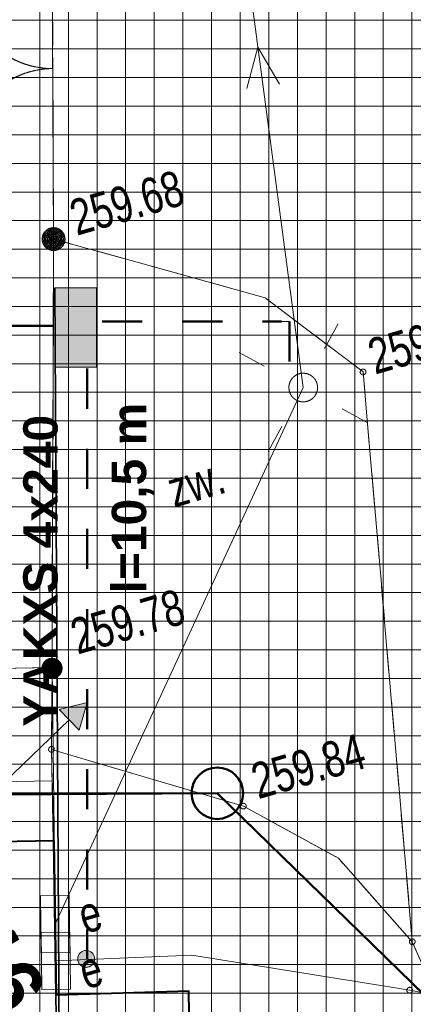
# Model space of a CAD drawing. Header units: millimetres. Extents: x -105537 to 2299296, y -162842 to 175608.
# Tile 20 of 42: x 43150 to 50024, y -6693 to 10511. Entities that reach past the tile are written whole.
import ezdxf
from ezdxf.xclip import XClip

# ---------------------------------------------------------------- set-up
doc = ezdxf.new("R2010")
doc.units = ezdxf.units.MM
doc.header["$MEASUREMENT"] = 0
doc.header["$XCLIPFRAME"] = 0
for name, pattern in [('1053', [2000, 1500, -500]), ('1054', [2000, 1500, -500]), ('1086', [1500, 1000, -500]), ('Przerywana Krótka I 01 I WSC', [1400, 700, -700])]:
    doc.linetypes.add(name, pattern=pattern)
for name, color, linetype, lineweight in [('0_Nr_pióra__75', 14, 'Continuous', 35), ('A__!REF_RYSUNKI_Nr_pióra__1', 7, 'Continuous', 13), ('A_INSTAL_ELEKTRYCZNE_Nr_pióra__1', 7, 'Continuous', 13), ('A_INSTAL_ELEKTRYCZNE_Nr_pióra__20', 1, 'Continuous', 13), ('A_INSTAL_ELEKTRYCZNE_Nr_pióra__225', 1, 'Continuous', 50), ('A_INSTAL_ELEKTRYCZNE_Nr_pióra__7', 7, 'Continuous', 13), ('A_TER_GRANICA_Nr_pióra__225', 1, 'Continuous', 50), ('Nowe_01-PZT-WYPEŁNIENIA_Nr_pióra__18', 9, 'Continuous', 13), ('Nowe_03-PZT-LINIE RÓŻNE_Nr_pióra__224', 6, 'Continuous', 40), ('Nowe_A_TER_UZBROJENIE_Nr_pióra__223', 34, 'Continuous', 50), ('Nowe_A_WYM_SYTUACJA_Nr_pióra__1', 7, 'Continuous', 13), ('Nowe_A_WYM_SYTUACJA_Nr_pióra__45', 7, 'Continuous', 15), ('Nowe_A_WYM_SYTUACJA_Nr_pióra__85', 7, 'Continuous', 13), ('Wadowice Wałowa mdcp500_2_EGB_Budynek_Nr_pióra__7', 7, 'Continuous', 18), ('Wadowice Wałowa mdcp500_2_GES_InneUrzadzeniaTowarzyszace_Nr_pióra__7', 7, 'Continuous', 18), ('Wadowice Wałowa mdcp500_2_GES_PrzewodElektroenergetyczny_Nr_pióra__1', 1, 'Continuous', 18), ('Wadowice Wałowa mdcp500_2_GES_Rzedna_Nr_pióra__1', 1, 'Continuous', 18), ('Wadowice Wałowa mdcp500_2_GES_UrzadzeniaSiecElektroenerge_Nr_pióra__1', 1, 'Continuous', 18), ('Wadowice Wałowa mdcp500_2_GES_UrzadzeniaSiecElektroenerge_Nr_pióra__7', 7, 'Continuous', 18), ('Wadowice Wałowa mdcp500_2_OT_Komunikacja_Nr_pióra__7', 7, 'Continuous', 18), ('Wadowice Wałowa mdcp500_2_OT_Ogrodzenia_Nr_pióra__7', 7, 'Continuous', 18), ('Wadowice Wałowa mdcp500_2_OT_Rzedna_Nr_pióra__7', 7, 'Continuous', 18), ('Wadowice Wałowa mdcp500_2_OT_ZagospodarowanieTerenu_Nr_pióra__7', 7, 'Continuous', 18), ('Wadowice Wałowa mdcp500_3_0_Nr_pióra__1', 7, 'Continuous', 13)]:
    doc.layers.add(name, color=color, linetype=linetype, lineweight=lineweight)
doc.layers.add('A__!REF_RYSUNKI', color=7, linetype='Continuous')
doc.layers.add('Nowe_A_WYM_SYTUACJA', color=7, linetype='Continuous')
doc.layers.add('Nowe_01-PZT-WYPEŁNIENIA_Nr_pióra__249', color=7, linetype='Continuous', lineweight=13, true_color=0x595959)
doc.styles.add('STYL_AUTOMATYCZNY_2', font='arial.ttf')
doc.styles.add('STYL_AUTOMATYCZNY_5', font='arial.ttf')
doc.styles.add('STYL_AUTOMATYCZNY_7', font='arial.ttf', dxfattribs={"width": 0.75})
doc.linetypes.add('Ogrodzenie projektowane I WSC', pattern='A,0,[3,PAB.6.2 PROJEKT ZAGOSPODAROWANIA TERENU1.Shx,S=15.873016,R=0,X=0,Y=0],-2000,0', length=2000)
doc.linetypes.add('X', pattern='A,0,[1,PAB.6.2 PROJEKT ZAGOSPODAROWANIA TERENU1.Shx,S=78.395049,R=0,X=0,Y=0],-9877.776146,0', length=9877.776146)
doc.dimstyles.new('STYL_AUTOMATYCZNY__1', dxfattribs={"dimtxt": 1000, "dimasz": 570, "dimexe": 0.18, "dimexo": 0.0625, "dimgap": 0, "dimtad": 1, "dimlfac": 0.001, "dimzin": 0, "dimdsep": 46, "dimtxsty": 'STYL_AUTOMATYCZNY_5', "dimblk": 'ARROWHEAD_11', "dimblk1": 'ARROWHEAD_11', "dimblk2": 'ARROWHEAD_11', "dimcen": 0.09, "dimse1": 1, "dimse2": 1, "dimclrd": 7, "dimclre": 7, "dimclrt": 7, "dimadec": 0, "dimazin": 0, "dimtfac": 1, "dimtdec": 4, "dimtmove": 0, "dimatfit": 3, "dimfxl": 0, "dimtolj": 1, "dimtzin": 0, "dimarcsym": 0})
doc.dimstyles.new('STYL_AUTOMATYCZNY__2', dxfattribs={"dimtxt": 1000, "dimasz": 570, "dimexe": 0.18, "dimexo": 0.0625, "dimgap": 0, "dimtad": 1, "dimtih": 1, "dimtoh": 1, "dimlfac": 0.001, "dimzin": 0, "dimdsep": 46, "dimtxsty": 'STYL_AUTOMATYCZNY_5', "dimblk": 'ARROWHEAD_11', "dimblk1": 'ARROWHEAD_11', "dimblk2": 'ARROWHEAD_11', "dimcen": 0.09, "dimse1": 1, "dimse2": 1, "dimclrd": 7, "dimclre": 7, "dimclrt": 7, "dimadec": 0, "dimazin": 0, "dimtfac": 1, "dimtdec": 4, "dimtmove": 0, "dimatfit": 3, "dimfxl": 0, "dimtolj": 1, "dimtzin": 0, "dimarcsym": 0})
doc.dimstyles.new('STYL_AUTOMATYCZNY__4', dxfattribs={"dimtxt": 1000, "dimasz": 570, "dimexe": 0.18, "dimexo": 0.0625, "dimgap": 0, "dimtad": 1, "dimlfac": 0.001, "dimzin": 0, "dimdsep": 46, "dimtxsty": 'STYL_AUTOMATYCZNY_5', "dimblk": 'ARROWHEAD_11', "dimblk1": 'ARROWHEAD_11', "dimblk2": 'ARROWHEAD_11', "dimcen": 0.09, "dimse1": 1, "dimse2": 1, "dimclrd": 7, "dimclre": 7, "dimclrt": 7, "dimadec": 0, "dimazin": 0, "dimtfac": 1, "dimtdec": 4, "dimtmove": 2, "dimatfit": 3, "dimfxl": 0, "dimtolj": 1, "dimtzin": 0, "dimarcsym": 0})
picture_1 = doc.add_image_def('image1.tif', size_in_pixel=(6904, 2168))

# ---------------------------------------------------------------- blocks, each defined once
blk = doc.blocks.new('Rysunek_1_3', base_point=(73226, -6125))
at = {"layer": 'Wadowice Wałowa mdcp500_3_0_Nr_pióra__1', "color": 7, "lineweight": 13}
image = blk.add_image(picture_1, insert=(-79879, -3368), size_in_units=(292228, 91739), rotation=16.24147, dxfattribs=at)
image.set_boundary_path([(-0.5, -0.5), (6903.5, 2167.5)])
blk = doc.blocks.new('Polilinia_2_1', base_point=(35724, -5208))
at = {"layer": 'A__!REF_RYSUNKI', "linetype": 'Continuous', "lineweight": 0, "true_color": 0x000000}
blk.add_hatch(color=18, dxfattribs=at).paths.add_polyline_path([(44326, -1421), (43841, -1541), (44188, -1901)])
at = {"layer": 'A__!REF_RYSUNKI_Nr_pióra__1', "color": 7, "linetype": 'Continuous', "lineweight": 13}
for p, q in [((44326, -1421), (43841, -1541)), ((44188, -1901), (43841, -1541)), ((44326, -1421), (44188, -1901))]:
    blk.add_line(p, q, dxfattribs=at)
at = {"layer": 'A__!REF_RYSUNKI_Nr_pióra__1', "color": 7, "linetype": 'Continuous', "lineweight": 13, "flags": 128}
blk.add_lwpolyline([(35724, -5208), (40396, -5214), (44015, -1721)], dxfattribs=at)
blk = doc.blocks.new('*D66')
at = {"layer": 'Nowe_A_WYM_SYTUACJA_Nr_pióra__45', "linetype": 'Continuous', "lineweight": 15}
for points in [[(58306, 11085), (58318, 11027), (58350, 10979), (58399, 10946), (58456, 10935), (58513, 10946), (58562, 10979), (58595, 11027), (58606, 11085), (58595, 11142), (58562, 11191), (58513, 11223), (58456, 11235), (58399, 11223), (58350, 11191), (58318, 11142)], [(35979, 10613), (35990, 10556), (36023, 10507), (36072, 10475), (36129, 10463), (36186, 10475), (36235, 10507), (36268, 10556), (36279, 10613), (36268, 10671), (36235, 10719), (36186, 10752), (36129, 10763), (36072, 10752), (36023, 10719), (35990, 10671)]]:
    blk.add_hatch(color=7, dxfattribs=at).paths.add_polyline_path(points)
at = {"layer": 'Nowe_A_WYM_SYTUACJA_Nr_pióra__45', "color": 7, "linetype": 'Continuous', "lineweight": 15}
for centre in [(58456, 11085), (36129, 10613)]:
    blk.add_circle(centre, 150, dxfattribs=at)
at = {"layer": 'Nowe_A_WYM_SYTUACJA_Nr_pióra__85', "color": 7, "linetype": 'Continuous', "lineweight": 13}
for p, q in [((58444, 11647), (58453, 11235)), ((36117, 11176), (36126, 10763)), ((58306, 11082), (36279, 10616)), ((58756, 11091), (58606, 11088)), ((58459, 10935), (58468, 10522)), ((35979, 10610), (35829, 10607)), ((36132, 10463), (36141, 10051))]:
    blk.add_line(p, q, dxfattribs=at)
at = {"layer": 'Nowe_A_WYM_SYTUACJA_Nr_pióra__1', "color": 7, "lineweight": 13, "insert": (45573, 11013), "char_height": 1000, "attachment_point": 7, "rotation": 1.2099, "style": 'STYL_AUTOMATYCZNY_5'}
blk.add_mtext('\\A1;{\\pql;\\fArial|b1|i0|c238|p0;\\W1.000000;22,33}', dxfattribs=at)
blk = doc.blocks.new('ARROWHEAD_11')
at = {"color": 0, "linetype": 'Continuous', "lineweight": 0}
blk.add_line((0, 0), (-1, 0), dxfattribs=at)
at = {"color": 0, "linetype": 'Continuous', "lineweight": 0, "const_width": 0.25, "flags": 128}
blk.add_lwpolyline([(-0.125, 0, 1), (0.125, 0, 1)], format="xyb", close=True, dxfattribs=at)
blk = doc.blocks.new('*D67')
at = {"layer": 'Nowe_A_WYM_SYTUACJA_Nr_pióra__45', "linetype": 'Continuous', "lineweight": 15}
for points in [[(37610, 978), (37621, 921), (37653, 872), (37702, 840), (37760, 828), (37817, 840), (37866, 872), (37898, 921), (37910, 978), (37898, 1036), (37866, 1085), (37817, 1117), (37760, 1128), (37702, 1117), (37653, 1085), (37621, 1036)], [(45759, -13284), (45770, -13341), (45803, -13390), (45851, -13422), (45909, -13434), (45966, -13422), (46015, -13390), (46047, -13341), (46059, -13284), (46047, -13226), (46015, -13178), (45966, -13145), (45909, -13134), (45851, -13145), (45803, -13178), (45770, -13226)]]:
    blk.add_hatch(color=7, dxfattribs=at).paths.add_polyline_path(points)
at = {"layer": 'Nowe_A_WYM_SYTUACJA_Nr_pióra__45', "color": 7, "linetype": 'Continuous', "lineweight": 15}
for centre in [(37760, 978), (45909, -13284)]:
    blk.add_circle(centre, 150, dxfattribs=at)
at = {"layer": 'Nowe_A_WYM_SYTUACJA_Nr_pióra__85', "color": 7, "linetype": 'Continuous', "lineweight": 13}
for p, q in [((37611, 1239), (37685, 1109)), ((37890, 1053), (38248, 1258)), ((37271, 699), (37629, 904)), ((37834, 848), (45834, -13154)), ((46039, -13209), (46397, -13005)), ((45420, -13563), (45778, -13358)), ((45983, -13414), (46057, -13544))]:
    blk.add_line(p, q, dxfattribs=at)
at = {"layer": 'Nowe_A_WYM_SYTUACJA_Nr_pióra__1', "color": 7, "lineweight": 13, "insert": (41825, -5721), "char_height": 1000, "attachment_point": 7, "rotation": 299.7424, "style": 'STYL_AUTOMATYCZNY_5'}
blk.add_mtext('\\A1;{\\pql;\\fArial|b1|i0|c238|p0;\\W1.000000;16,43}', dxfattribs=at)
blk = doc.blocks.new('*D68')
at = {"layer": 'Nowe_A_WYM_SYTUACJA_Nr_pióra__45', "linetype": 'Continuous', "lineweight": 15}
for points in [[(7947, 25023), (7958, 24965), (7991, 24917), (8040, 24884), (8097, 24873), (8154, 24884), (8203, 24917), (8236, 24965), (8247, 25023), (8236, 25080), (8203, 25129), (8154, 25161), (8097, 25173), (8040, 25161), (7991, 25129), (7958, 25080)], [(58112, 24937), (58124, 24879), (58156, 24831), (58205, 24798), (58262, 24787), (58319, 24798), (58368, 24831), (58401, 24879), (58412, 24937), (58401, 24994), (58368, 25043), (58319, 25075), (58262, 25087), (58205, 25075), (58156, 25043), (58124, 24994)]]:
    blk.add_hatch(color=7, dxfattribs=at).paths.add_polyline_path(points)
at = {"layer": 'Nowe_A_WYM_SYTUACJA_Nr_pióra__45', "color": 7, "linetype": 'Continuous', "lineweight": 15}
for centre in [(8097, 25023), (58262, 24937)]:
    blk.add_circle(centre, 150, dxfattribs=at)
at = {"layer": 'Nowe_A_WYM_SYTUACJA_Nr_pióra__85', "color": 7, "linetype": 'Continuous', "lineweight": 13}
for p, q in [((8097, 25173), (8098, 25585)), ((58262, 25087), (58263, 25499)), ((7797, 25023), (7947, 25023)), ((8247, 25023), (58112, 24937)), ((8096, 24460), (8097, 24873)), ((58261, 24374), (58262, 24787)), ((58412, 24936), (58562, 24936))]:
    blk.add_line(p, q, dxfattribs=at)
at = {"layer": 'Nowe_A_WYM_SYTUACJA_Nr_pióra__1', "color": 7, "lineweight": 13, "insert": (31464, 25183), "char_height": 1000, "attachment_point": 7, "rotation": 359.9015, "style": 'STYL_AUTOMATYCZNY_5'}
blk.add_mtext('\\A1;{\\pql;\\fArial|b1|i0|c238|p0;\\W1.000000;50,17}', dxfattribs=at)
blk = doc.blocks.new('Rysunek_4_2', base_point=(-5551989123, -7375062639))
at = {"layer": 'Wadowice Wałowa mdcp500_2_EGB_Budynek_Nr_pióra__7', "color": 7, "linetype": 'Continuous', "lineweight": 18, "flags": 128}
blk.add_lwpolyline([(46140, -8809), (43816, -8840), (43873, -13042), (1701, -13797), (1563, -4599), (43754, -3838), (43790, -6536), (46103, -6466)], close=True, dxfattribs=at)
at = {"layer": 'Wadowice Wałowa mdcp500_2_GES_InneUrzadzeniaTowarzyszace_Nr_pióra__7', "color": 7, "linetype": 'Continuous', "lineweight": 18}
blk.add_circle((48102, 4084), 250, dxfattribs=at)
at = {"layer": 'Wadowice Wałowa mdcp500_2_GES_PrzewodElektroenergetyczny_Nr_pióra__1', "color": 1, "linetype": 'Continuous', "lineweight": 18}
for q in [(47118, 9307), (47687, 9383)]:
    blk.add_line((47311, 10032), q, dxfattribs=at)
at = {"layer": 'Wadowice Wałowa mdcp500_2_GES_PrzewodElektroenergetyczny_Nr_pióra__1', "color": 1, "linetype": 'Continuous', "lineweight": 18, "flags": 128}
for points in [[(-13061, 50000), (18646, 48529), (43940, 35389), (48102, 4084), (43771, -5291)], [(43781, -5934), (46159, -5835), (49961, -6446), (57590, -7963), (59328, -9030), (59657, -9194), (71871, -14510), (102085, -14645), (109871, -14685)]]:
    blk.add_lwpolyline(points, dxfattribs=at)
at = {"layer": 'Wadowice Wałowa mdcp500_2_GES_Rzedna_Nr_pióra__1', "color": 1, "linetype": 'Continuous', "lineweight": 18}
blk.add_circle((49961, -6446), 50, dxfattribs=at)
at = {"layer": 'Wadowice Wałowa mdcp500_2_GES_UrzadzeniaSiecElektroenerge_Nr_pióra__1', "color": 1, "linetype": 'Continuous', "lineweight": 18, "flags": 128}
for points in [[(43514, -4795), (43528, -5795), (44028, -5788), (44014, -4788)], [(43525, -5437), (43538, -6437), (44038, -6431), (44025, -5431)]]:
    blk.add_lwpolyline(points, close=True, dxfattribs=at)
at = {"layer": 'Wadowice Wałowa mdcp500_2_GES_UrzadzeniaSiecElektroenerge_Nr_pióra__7', "color": 7, "linetype": 'Continuous', "lineweight": 18}
for p, q in [((48714, 5200), (48476, 4766)), ((46986, 4696), (47420, 4458)), ((49218, 3472), (48784, 3710)), ((47490, 2968), (47728, 3402))]:
    blk.add_line(p, q, dxfattribs=at)
blk.add_circle((48102, 4084), 250, dxfattribs=at)
at = {"layer": 'Wadowice Wałowa mdcp500_2_OT_Komunikacja_Nr_pióra__7', "color": 7, "linetype": '1054', "lineweight": 18, "flags": 128}
for points in [[(-38095, 48301), (-28168, 51765), (-22562, 50794), (-25475, 32583), (-19910, 31642), (-16613, 52434), (-13628, 54949), (4160, 54600), (17763, 54313), (17874, 48388), (23247, 48037), (43755, 48147), (43716, 54250), (44022, 55203), (44317, 55227), (44222, 33670), (44269, 15383), (44009, 15453), (43752, 15264), (43714, 12638), (43742, 6678), (43715, -808), (29167, -1067), (29202, -3047), (43718, -2786), (43754, -3838), (1563, -4599), (-2392, -5074), (-2519, -4923), (-32394, -6273), (-40563, -6153), (-49205, 485), (-41484, 46168)], [(50006, -5600), (48717, -4142), (47056, -3230), (43705, -2238), (43715, -808), (43742, 6678), (47437, 5651), (49147, 4357)], [(43705, -2238), (47056, -3230), (48717, -4142), (50006, -5600), (50729, -7222), (51093, -10116), (50792, -12516), (50087, -14242), (48950, -15740), (47118, -16888), (47185, -11432), (46242, -11414), (46140, -8809), (46103, -6466), (43790, -6536), (43754, -3838), (43718, -2786)]]:
    blk.add_lwpolyline(points, close=True, dxfattribs=at)
at = {"layer": 'Wadowice Wałowa mdcp500_2_OT_Komunikacja_Nr_pióra__7', "color": 7, "linetype": '1053', "lineweight": 18, "flags": 128}
blk.add_lwpolyline([(71960, -13672), (57320, -8896), (57149, 6064), (56160, 6671), (56118, 9961), (51387, 11936), (44301, 15059), (44269, 15383), (44009, 15453), (43752, 15264), (43714, 12638), (43742, 6678), (47437, 5651), (49147, 4357), (50006, -5600), (50729, -7222), (51093, -10116), (50792, -12516), (50087, -14242), (48950, -15740), (47118, -16888), (45080, -17971), (42823, -18483), (38141, -18680), (22236, -18356), (13453, -18206)], dxfattribs=at)
at = {"layer": 'Wadowice Wałowa mdcp500_2_OT_Komunikacja_Nr_pióra__7', "color": 7, "linetype": 'Continuous', "lineweight": 18, "flags": 128}
for points in [[(29167, -1067), (43715, -808)], [(43705, -2238), (47056, -3230), (48717, -4142), (50006, -5600), (50729, -7222), (51093, -10116), (50792, -12516), (50087, -14242), (48950, -15740), (47118, -16888)]]:
    blk.add_lwpolyline(points, dxfattribs=at)
at = {"layer": 'Wadowice Wałowa mdcp500_2_OT_Ogrodzenia_Nr_pióra__7', "color": 7, "linetype": 'Continuous', "lineweight": 18, "flags": 128}
for points in [[(43714, 12638), (43742, 6678)], [(43742, 6678), (43715, -808), (43705, -2238), (43718, -2786), (43754, -3838)]]:
    blk.add_lwpolyline(points, dxfattribs=at)
at = {"layer": 'Wadowice Wałowa mdcp500_2_OT_Ogrodzenia_Nr_pióra__7', "color": 7, "linetype": 'Continuous', "lineweight": 18}
for centre, radius in [((43742, 6678), 200), ((43742, 6678), 180), ((43742, 6678), 160), ((43742, 6678), 140), ((43742, 6678), 120), ((43742, 6678), 100), ((43742, 6678), 80), ((43742, 6678), 60), ((43742, 6678), 40), ((43742, 6678), 20), ((43715, -822), 175), ((43715, -822), 158), ((43715, -822), 140), ((43715, -822), 122), ((43715, -822), 105), ((43715, -822), 87.5), ((43715, -822), 70), ((43715, -822), 52.5), ((43715, -822), 35)]:
    blk.add_circle(centre, radius, dxfattribs=at)
for centre, start, end in [((43721, 11158), 207.0091, 270.2697), ((43735, 8158), 90.2697, 153.5302)]:
    blk.add_arc(centre, 1500, start, end, dxfattribs=at)
at = {"layer": 'Wadowice Wałowa mdcp500_2_OT_Rzedna_Nr_pióra__7', "color": 7, "linetype": 'Continuous', "lineweight": 18}
for centre in [(43742, 6678), (49147, 4357), (43715, -808), (43705, -2238), (47056, -3230), (50006, -5600)]:
    blk.add_circle(centre, 50, dxfattribs=at)
at = {"layer": 'Wadowice Wałowa mdcp500_2_OT_ZagospodarowanieTerenu_Nr_pióra__7', "color": 7, "linetype": '1086', "lineweight": 18, "flags": 128}
blk.add_lwpolyline([(29167, -1067), (43715, -808), (43705, -2238), (43718, -2786), (29202, -3047)], close=True, dxfattribs=at)
at = {"layer": 'Wadowice Wałowa mdcp500_2_GES_UrzadzeniaSiecElektroenerge_Nr_pióra__1', "color": 1, "linetype": 'Continuous', "lineweight": 18, "char_height": 625, "attachment_point": 1, "rotation": 16.2415, "style": 'STYL_AUTOMATYCZNY_7'}
for insert in [(44114, -4866), (44127, -5836)]:
    blk.add_mtext('\\A1;{\\pql;\\fArial|b0|i0|c238|p0;\\W0.750000;e}', dxfattribs=dict(at, insert=insert))
at = {"layer": 'Wadowice Wałowa mdcp500_2_OT_Komunikacja_Nr_pióra__7', "color": 7, "linetype": 'Continuous', "lineweight": 18, "insert": (45760, 2284), "char_height": 625, "attachment_point": 4, "rotation": 16.2415, "style": 'STYL_AUTOMATYCZNY_7'}
blk.add_mtext('\\A1;{\\pql;\\fArial|b0|i0|c238|p0;\\W0.750000;zw.}', dxfattribs=at)
at = {"layer": 'Wadowice Wałowa mdcp500_2_OT_Rzedna_Nr_pióra__7', "color": 7, "linetype": 'Continuous', "lineweight": 18, "char_height": 625, "attachment_point": 7, "rotation": 16.2415, "style": 'STYL_AUTOMATYCZNY_7'}
for s, insert in [('\\A1;{\\pql;\\fArial|b0|i0|c238|p0;\\W0.750000;259.68}', (44148, 6726)), ('\\A1;{\\pql;\\fArial|b0|i0|c238|p0;\\W0.750000;259.73}', (49357, 4300)), ('\\A1;{\\pql;\\fArial|b0|i0|c238|p0;\\W0.750000;259.78}', (44163, -592)), ('\\A1;{\\pql;\\fArial|b0|i0|c238|p0;\\W0.750000;259.84}', (47318, -3120))]:
    blk.add_mtext(s, dxfattribs=dict(at, insert=insert))
blk = doc.blocks.new('*D93')
at = {"layer": 'Nowe_A_WYM_SYTUACJA_Nr_pióra__45', "linetype": 'Continuous', "lineweight": 15}
for points in [[(7872, 28294), (7883, 28237), (7916, 28188), (7964, 28156), (8022, 28144), (8079, 28156), (8128, 28188), (8160, 28237), (8172, 28294), (8160, 28352), (8128, 28400), (8079, 28433), (8022, 28444), (7964, 28433), (7916, 28400), (7883, 28352)], [(43715, 28294), (43727, 28237), (43759, 28188), (43808, 28156), (43865, 28144), (43923, 28156), (43971, 28188), (44004, 28237), (44015, 28294), (44004, 28352), (43971, 28400), (43923, 28433), (43865, 28444), (43808, 28433), (43759, 28400), (43727, 28352)]]:
    blk.add_hatch(color=7, dxfattribs=at).paths.add_polyline_path(points)
at = {"layer": 'Nowe_A_WYM_SYTUACJA_Nr_pióra__45', "color": 7, "linetype": 'Continuous', "lineweight": 15}
for centre in [(8022, 28294), (43865, 28294)]:
    blk.add_circle(centre, 150, dxfattribs=at)
at = {"layer": 'Nowe_A_WYM_SYTUACJA_Nr_pióra__85', "color": 7, "linetype": 'Continuous', "lineweight": 13}
for p, q in [((8022, 28444), (8022, 28857)), ((43865, 28444), (43865, 28857)), ((7722, 28294), (7872, 28294)), ((8172, 28294), (43715, 28294)), ((44015, 28294), (44165, 28294)), ((8022, 27732), (8022, 28144)), ((43865, 27732), (43865, 28144))]:
    blk.add_line(p, q, dxfattribs=at)
at = {"layer": 'Nowe_A_WYM_SYTUACJA_Nr_pióra__1', "color": 7, "lineweight": 13, "insert": (24227, 28494), "char_height": 1000, "attachment_point": 7, "style": 'STYL_AUTOMATYCZNY_5'}
blk.add_mtext('\\A1;{\\pql;\\fArial|b1|i0|c238|p0;\\W1.000000;35,84}', dxfattribs=at)

msp = doc.modelspace()

# ---------------------------------------------------------------- hatches: boundary and pattern name
at = {"layer": 'A_INSTAL_ELEKTRYCZNE_Nr_pióra__20', "linetype": 'Continuous', "lineweight": 13}
for points in [[(43764.75, 5823.729), (43764.75, 4438.268), (44492.117, 4438.268), (44492.117, 5823.729)], [(44458.681, -5900.871), (44455.835, -5871.974), (44447.406, -5844.187), (44433.718, -5818.579), (44415.297, -5796.133), (44392.851, -5777.712), (44367.243, -5764.024), (44339.456, -5755.595), (44310.559, -5752.749), (44281.662, -5755.595), (44253.875, -5764.024), (44228.266, -5777.712), (44205.82, -5796.133), (44187.4, -5818.579), (44173.712, -5844.187), (44165.283, -5871.974), (44162.436, -5900.871), (44165.283, -5929.768), (44173.712, -5957.555), (44187.4, -5983.163), (44205.82, -6005.609), (44228.266, -6024.03), (44253.875, -6037.718), (44281.662, -6046.147), (44310.559, -6048.993), (44339.456, -6046.147), (44367.243, -6037.718), (44392.851, -6024.03), (44415.297, -6005.609), (44433.718, -5983.163), (44447.406, -5957.555), (44455.835, -5929.768)]]:
    msp.add_hatch(color=1, dxfattribs=at).paths.add_polyline_path(points)
at = {"layer": 'Nowe_01-PZT-WYPEŁNIENIA_Nr_pióra__18', "linetype": 'Continuous', "lineweight": 13}
h = msp.add_hatch(dxfattribs=at)
h.set_pattern_fill('Siatka_50x50_0001', color=9, style=0, pattern_type=2)
h.set_pattern_definition([(0, (0, 0), (0, 500), []), (90, (0, 0), (-500, 0), [])])
h.paths.add_polyline_path([(0, 0), (60.278, -18023.128), (10582.083, -18248.432), (10674.557, -18162.087), (19126.1, -18302.871), (38141.245, -18730.235), (44270.379, -18421.975), (44272.183, -15089.744), (72068.868, -13723.331), (57320.046, -8895.707), (57149.339, 6063.549), (56159.937, 6671.073), (56124.967, 9428.206), (51798.798, 10801.337), (48345.188, 13276.629), (44300.68, 15058.952), (44218.786, 15382.962), (44250.893, 16401.486), (43931.658, 16826.273), (43917.104, 19233.058), (13400.043, 19233.058), (13444.763, 15000), (36500, 15000), (36500, 0)])
h.paths.add_polyline_path([(43736.422, -3838.389), (43704.623, -2238.054), (43714.982, -821.629), (43815.663, -8840.491), (43873.089, -13042.11)], flags=0)

# ---------------------------------------------------------------- linework, layer by layer
at = {"layer": '0_Nr_pióra__75', "color": 14, "linetype": 'Ogrodzenie projektowane I WSC', "lineweight": 35}
msp.add_lwpolyline([(43872.453, -13389.347), (43764.75, 5823.729)], dxfattribs=at)
at = {"layer": 'A_INSTAL_ELEKTRYCZNE_Nr_pióra__1', "color": 7, "linetype": 'Continuous', "lineweight": 13}
msp.add_line((47724.599, 5239.021), (47861.277, 5239.021), dxfattribs=at)
msp.add_lwpolyline([(43764.75, 5823.729), (44492.117, 5823.729), (44492.117, 4438.268), (43764.75, 4438.268)], close=True, dxfattribs=at)
msp.add_circle((44310.559, -5900.871), 148.122, dxfattribs=at)
at = {"layer": 'A_INSTAL_ELEKTRYCZNE_Nr_pióra__225', "color": 1, "linetype": 'Przerywana Krótka I 01 I WSC', "lineweight": 50}
for p, q in [((44589.78, 5239.021), (47724.599, 5239.021)), ((47861.277, 5239.021), (47861.277, 4124.44)), ((44326.425, 4413.908), (44326.425, -5900.378))]:
    msp.add_line(p, q, dxfattribs=at)
at = {"layer": 'A_TER_GRANICA_Nr_pióra__225', "color": 1, "linetype": 'Continuous', "lineweight": 50}
msp.add_lwpolyline([(43736.825, 5163.331), (36500, 5163.331)], dxfattribs=at)
at = {"layer": 'Nowe_01-PZT-WYPEŁNIENIA_Nr_pióra__249', "color": 251, "linetype": 'Continuous', "lineweight": 13, "true_color": 0x595959, "flags": 128}
msp.add_lwpolyline([(43736.422, -3838.389), (43704.623, -2238.054), (43714.982, -821.629), (43815.663, -8840.491), (43873.089, -13042.11)], close=True, dxfattribs=at)
at = {"layer": 'Nowe_03-PZT-LINIE RÓŻNE_Nr_pióra__224', "color": 6, "linetype": 'X', "lineweight": 40}
msp.add_lwpolyline([(1563.048, -4598.671), (-2391.907, -5073.778), (-2299.594, -13900.209), (1701.24, -13797.117), (43873.089, -13042.11), (43815.663, -8840.491), (46139.674, -8809.251), (46102.84, -6466.039), (43790.017, -6535.682), (43754.099, -3838.07)], close=True, dxfattribs=at)
at = {"layer": 'Nowe_A_TER_UZBROJENIE_Nr_pióra__223', "color": 34, "linetype": 'Continuous', "lineweight": 50}
for p, q in [((46600.97, -3005.391), (1872.984, -3251.408)), ((56940.069, -13100.099), (46600.97, -3005.391))]:
    msp.add_line(p, q, dxfattribs=at)
msp.add_circle((46600.97, -3005.391), 450, dxfattribs=at)

# ---------------------------------------------------------------- block references
at = {"layer": 'A__!REF_RYSUNKI', "color": 7, "linetype": 'Continuous', "lineweight": 13}
ref = msp.add_blockref('Rysunek_1_3', (73225.66, -6125.131), dxfattribs=at)
XClip(ref).set_block_clipping_path([(-93517.5507872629, 43450.1606019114), (110816.6640264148, 102975.132325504), (124455.4531805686, 56156.6090716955), (200686.4574784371, 78363.6015689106), (175028.2618212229, 166441.7158685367), (-105536.9572903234, 84709.7516477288)])
ref = msp.add_blockref('Rysunek_4_2', (-5551989123.249, -7375062639.407), dxfattribs=at)
XClip(ref).set_block_clipping_path([(-61241.4531575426, -107607.1502755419), (18474.2309784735, -84385.0293576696), (39659.2429552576, -157107.8322890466), (251319.9927157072, -95448.5543467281), (195865.5394707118, 94912.5971797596), (119370.7429366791, 72628.7588867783), (110592.302622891, 102762.9304267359), (-104289.334739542, 40165.3698595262)])
msp.add_blockref('Polilinia_2_1', (35723.802, -5207.854), dxfattribs=at)

# ---------------------------------------------------------------- texts
at = {"layer": 'A_INSTAL_ELEKTRYCZNE_Nr_pióra__7', "color": 7, "linetype": 'Continuous', "lineweight": 13, "insert": (43377.319, 5958.196), "char_height": 600, "attachment_point": 7, "style": 'STYL_AUTOMATYCZNY_2'}
msp.add_mtext('\\A1;{\\pql;\\fArial|b1|i0|c238|p0;\\W1.000000; }', dxfattribs=at)
at = {"layer": 'A_INSTAL_ELEKTRYCZNE_Nr_pióra__7', "color": 7, "linetype": 'Continuous', "lineweight": 13, "char_height": 600, "attachment_point": 7, "rotation": 90, "style": 'STYL_AUTOMATYCZNY_2'}
for s, insert in [('\\A1;{\\pql;\\fArial|b1|i0|c238|p0;\\W1.000000;l=10,5 m}', (45493.795, 485.259)), ('\\A1;{\\pql;\\fArial|b1|i0|c238|p0;\\W1.000000;YAKXS 4x240}', (43820.657, -1845.049))]:
    msp.add_mtext(s, dxfattribs=dict(at, insert=insert))

# ---------------------------------------------------------------- dimensions: what is measured, and where the dimension line sits
at = {"layer": 'Nowe_A_WYM_SYTUACJA', "color": 7, "linetype": 'Continuous', "lineweight": 13}
dim = msp.add_linear_dim(base=(43865.217, 28294.325), p1=(8021.576, -13433.381), p2=(43865.217, 27813.827), dimstyle='STYL_AUTOMATYCZNY__2', dxfattribs=at)
dim.commit()
dim.dimension.update_dxf_attribs({"geometry": '*D93', "text_midpoint": (25902.532, 28994.325), "dimtype": 160})
for base, p1, p2, angle, dimstyle, picture, middle, turn in [((58262.085, 24936.63), (8028.832, -14633.359), (58264.916, 26583.963), 359.9015489, 'STYL_AUTOMATYCZNY__1', '*D68', (33139.867, 25679.799), 359.9015489), ((36129.015, 10613.314), (58680.309, 468.448), (36350, 150), 181.209907, 'STYL_AUTOMATYCZNY__1', '*D66', (47236.916, 11548.069), 1.209907), ((45908.639, -13283.855), (36350, 173.1), (44489.125, -14094.923), 299.7423631, 'STYL_AUTOMATYCZNY__4', '*D67', (43090.066, -6927.726), 299.7423631)]:
    dim = msp.add_linear_dim(base=base, p1=p1, p2=p2, angle=angle, dimstyle=dimstyle, dxfattribs=at)
    dim.commit()
    dim.dimension.update_dxf_attribs({"geometry": picture, "text_midpoint": middle, "dimtype": 160, "text_rotation": turn})

doc.saveas('drawing.dxf')
